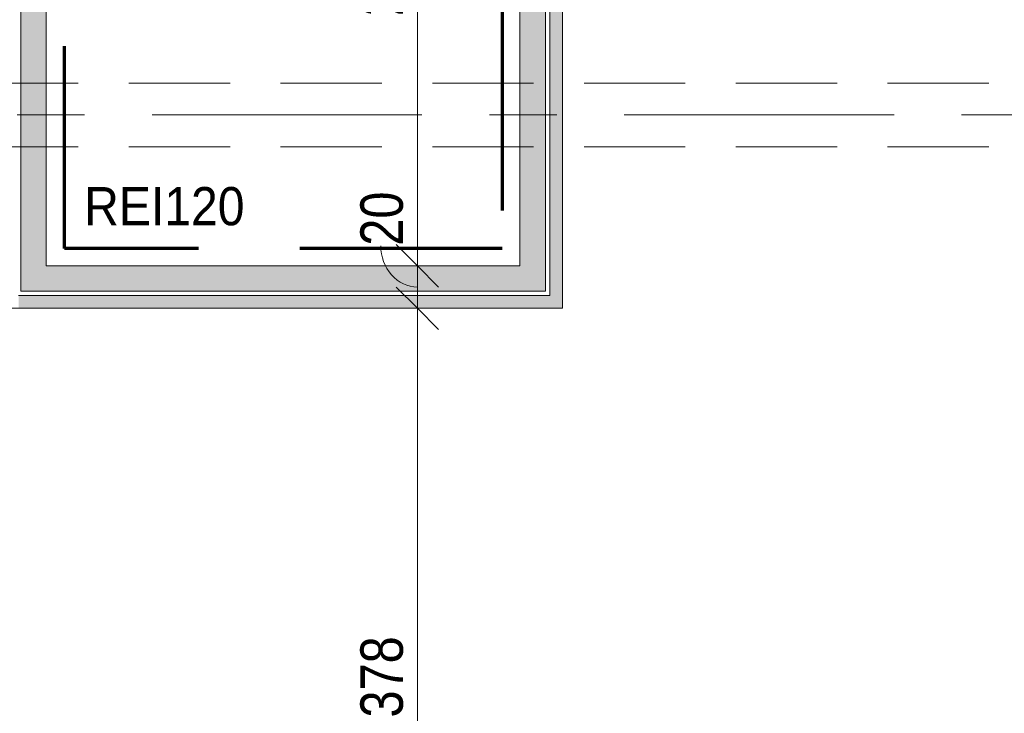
# Model space of a CAD drawing. Header units: centimetres. Extents: x -1737 to 22393, y -8842 to 3838.
# Tile 53 of 174: x 42 to 505, y 607 to 933. Entities that reach past the tile are written whole.
import ezdxf

# ---------------------------------------------------------------- set-up
doc = ezdxf.new("R2010")
doc.units = ezdxf.units.CM
for name, pattern in [('Długa kreska', [142.875, 95.25, -47.625]), ('Oś', [222.25, 127, -31.75, 31.75, -31.75]), ('Ukryte', [71.438, 47.625, -23.813])]:
    doc.linetypes.add(name, pattern=pattern)
for name, color, linetype, lineweight in [('A-ANNO-DIMS', 211, 'Continuous', 13), ('A-ANNO-DIMS-100', 211, 'Continuous', 13), ('A-DETL', 90, 'Continuous', 9), ('A-DETL-HDLN', 90, 'Ukryte', 9), ('A-WALL', 113, 'Continuous', 13), ('A-WALL-PATT', 111, 'Continuous', 13), ('G-ANNO-TEXT', 231, 'Continuous', 13), ('S-GRID', 1, 'Continuous', 13)]:
    doc.layers.add(name, color=color, linetype=linetype, lineweight=lineweight)
doc.styles.add('Arial', font='arial.ttf', dxfattribs={"width": 0.9, "height": 18})
doc.styles.add('Arial Narrow_2', font='ARIALN.TTF', dxfattribs={"height": 20})
doc.dimstyles.new('Diagonal_1_100__0__wewnętrzne', dxfattribs={"dimscale": 30.48, "dimtxt": 20.468619, "dimasz": 0.656168, "dimexe": 0.164042, "dimexo": 0.0625, "dimgap": 0.032808, "dimtad": 1, "dimdec": 0, "dimdsep": 46, "dimtxsty": 'Arial Narrow_2', "dimblk1": 'OBLIQUE', "dimblk2": 'OBLIQUE', "dimsah": 1, "dimcen": 0.09, "dimazin": 0, "dimtfac": 1, "dimtdec": 4, "dimtix": 1, "dimtmove": 0, "dimatfit": 3, "dimfxl": 0, "dimtvp": 1, "dimtolj": 1, "dimtzin": 0, "dimarcsym": 0})
doc.dimstyles.new('Diagonal_1_100__0__wewnętrzne_1', dxfattribs={"dimscale": 30.48, "dimtxt": 20.468619, "dimasz": 0.656168, "dimexe": 0.164042, "dimexo": 0.0625, "dimgap": 0.032808, "dimtad": 1, "dimdec": 0, "dimdsep": 46, "dimtxsty": 'Arial Narrow_2', "dimblk1": 'OBLIQUE', "dimblk2": 'OBLIQUE', "dimsah": 1, "dimcen": 0.09, "dimazin": 0, "dimtfac": 1, "dimtdec": 4, "dimtix": 1, "dimtmove": 1, "dimatfit": 3, "dimfxl": 0, "dimtvp": 1, "dimtolj": 1, "dimtzin": 0, "dimarcsym": 0})
doc.dimstyles.new('Diagonal_1_100__0__wewnętrzne_2', dxfattribs={"dimscale": 30.48, "dimtxt": 20.468619, "dimasz": 0.656168, "dimexe": 0.164042, "dimexo": 0.0625, "dimgap": 0.032808, "dimtad": 1, "dimdec": 0, "dimdsep": 46, "dimtxsty": 'Arial Narrow_2', "dimblk1": 'OBLIQUE', "dimblk2": 'OBLIQUE', "dimsah": 1, "dimcen": 0.09, "dimazin": 0, "dimtfac": 1, "dimtdec": 4, "dimtix": 1, "dimtmove": 2, "dimatfit": 3, "dimfxl": 0, "dimtvp": 1, "dimtolj": 1, "dimtzin": 0, "dimarcsym": 0})

# ---------------------------------------------------------------- blocks, each defined once
blk = doc.blocks.new('DIMBLOCK64-3_piętro I __3_90 m_ - stan projektowany')
at = {"layer": 'A-ANNO-DIMS-100', "transparency": 16777216}
for p, q in [((229.1, 797.33), (219.1, 807.33)), ((224.1, 797.33), (234.1, 797.33)), ((229.1, 797.33), (224.1, 797.33)), ((229.1, 419.33), (229.1, 797.33)), ((229.1, 797.33), (239.1, 787.33)), ((229.1, 419.33), (219.1, 429.33)), ((224.1, 419.33), (234.1, 419.33)), ((229.1, 419.33), (224.1, 419.33)), ((229.1, 419.33), (239.1, 409.33))]:
    blk.add_line(p, q, dxfattribs=at)
at = {"layer": 'A-ANNO-DIMS-100', "color": 0, "transparency": 16777216, "insert": (202.26, 604.65), "char_height": 20, "width": 45.6158, "attachment_point": 1, "rotation": 90, "line_spacing_factor": 0.974696, "style": 'Arial Narrow_2'}
blk.add_mtext('378', dxfattribs=at)
blk = doc.blocks.new('_Oblique')
at = {"color": 0, "linetype": 'ByBlock', "lineweight": -2}
blk.add_line((-0.5, -0.5), (0.5, 0.5), dxfattribs=at)
blk = doc.blocks.new('DIMBLOCK65-3_piętro I __3_90 m_ - stan projektowany')
at = {"layer": 'A-ANNO-DIMS-100', "transparency": 16777216}
for p, q in [((229.1, 817.33), (219.1, 827.33)), ((224.1, 817.33), (234.1, 817.33)), ((229.1, 817.33), (224.1, 817.33)), ((229.1, 797.33), (229.1, 817.33)), ((229.1, 817.33), (239.1, 807.33)), ((229.1, 797.33), (219.1, 807.33)), ((224.1, 797.33), (234.1, 797.33)), ((229.1, 797.33), (224.1, 797.33)), ((229.1, 797.33), (239.1, 787.33))]:
    blk.add_line(p, q, dxfattribs=at)
blk.add_ellipse((229.1, 826.8), major_axis=(0, 19.47), ratio=0.885689, start_param=1.570796, end_param=3.141593, dxfattribs=at)
at = {"layer": 'A-ANNO-DIMS-100', "color": 0, "transparency": 16777216, "insert": (202.26, 826.8), "char_height": 20, "width": 30.4105, "attachment_point": 1, "rotation": 90, "line_spacing_factor": 0.974696, "style": 'Arial Narrow_2'}
blk.add_mtext('20', dxfattribs=at)
blk = doc.blocks.new('DIMBLOCK66-3_piętro I __3_90 m_ - stan projektowany')
at = {"layer": 'A-ANNO-DIMS-100', "transparency": 16777216}
for p, q in [((229.1, 1090.33), (219.1, 1100.33)), ((224.1, 1090.33), (234.1, 1090.33)), ((229.1, 1090.33), (224.1, 1090.33)), ((229.1, 817.33), (229.1, 1090.33)), ((229.1, 1090.33), (239.1, 1080.33)), ((229.1, 817.33), (219.1, 827.33)), ((224.1, 817.33), (234.1, 817.33)), ((229.1, 817.33), (224.1, 817.33)), ((229.1, 817.33), (239.1, 807.33))]:
    blk.add_line(p, q, dxfattribs=at)
at = {"layer": 'A-ANNO-DIMS-100', "color": 0, "transparency": 16777216, "insert": (202.26, 934.82), "char_height": 20, "width": 45.6158, "attachment_point": 1, "rotation": 90, "line_spacing_factor": 0.974696, "style": 'Arial Narrow_2'}
blk.add_mtext('273', dxfattribs=at)

msp = doc.modelspace()

# ---------------------------------------------------------------- hatches: boundary and pattern name
at = {"layer": 'A-WALL-PATT'}
for points in [[(297.38, 803.33), (297.38, 1123.33), (291.38, 1123.33), (291.38, 803.33)], [(42.38, 817.33), (54.38, 817.33), (54.38, 1115.33), (42.38, 1115.33), (42.38, 820.69)], [(285.98, 805.33), (289.38, 805.33), (289.38, 1115.33), (277.38, 1115.33), (277.38, 805.33)], [(42.38, 805.33), (277.38, 805.33), (277.38, 817.33), (42.38, 817.33)], [(276.16, 797.33), (297.38, 797.33), (297.38, 803.33), (41.38, 803.33), (41.38, 797.33), (253.13, 797.33)]]:
    msp.add_hatch(color=9, dxfattribs=at).paths.add_polyline_path(points, flags=0)

# ---------------------------------------------------------------- linework, layer by layer
at = {"layer": 'A-DETL', "linetype": 'Długa kreska', "lineweight": 70}
for p, q in [((62.93, 825.49), (62.93, 1081.49)), ((268.93, 1081.49), (268.93, 825.49)), ((268.93, 825.49), (62.93, 825.49))]:
    msp.add_line(p, q, dxfattribs=at)
at = {"layer": 'A-DETL-HDLN'}
for p, q in [((-1192.62, 903.33), (1167.38, 903.33)), ((-1192.62, 903.33), (1167.38, 903.33)), ((-1192.62, 873.33), (1167.38, 873.33)), ((-1192.62, 873.33), (1167.38, 873.33))]:
    msp.add_line(p, q, dxfattribs=at)
at = {"layer": 'A-WALL', "lineweight": 9}
for p, q in [((297.38, 797.33), (297.38, 1123.33)), ((291.38, 1117.33), (291.38, 803.33)), ((42.38, 1115.33), (42.38, 805.33)), ((289.38, 805.33), (289.38, 1115.33)), ((54.38, 817.33), (54.38, 1090.33)), ((277.38, 1090.33), (277.38, 817.33)), ((277.38, 817.33), (54.38, 817.33)), ((291.38, 803.33), (41.38, 803.33)), ((42.38, 805.33), (289.38, 805.33)), ((-20.62, 797.33), (297.38, 797.33))]:
    msp.add_line(p, q, dxfattribs=at)
at = {"layer": 'S-GRID', "linetype": 'Oś'}
msp.add_line((1342.46, 888.33), (-1368.76, 888.33), dxfattribs=at)

# ---------------------------------------------------------------- texts
at = {"layer": 'G-ANNO-TEXT', "color": 1, "insert": (72.23, 854.4), "char_height": 18, "width": 75.1743, "attachment_point": 1, "line_spacing_factor": 0.936439, "style": 'Arial'}
msp.add_mtext('\\pt114.3,228.6,342.9,457.2,571.5,685.8,800.1,914.4,1028.7,1143,1257.3,1371.6,1485.9,1600.2,1714.5,1828.8,1943.1,2057.4,2171.7,2286,2400.3,2514.6,2628.9,2743.2,2857.5,2971.8,3086.1,3200.4,3314.7,3429,3543.3,3657.6;REI120', dxfattribs=at)

# ---------------------------------------------------------------- dimensions: what is measured, and where the dimension line sits
at = {"layer": 'A-ANNO-DIMS'}
dim = msp.add_linear_dim(base=(229.1, 1090.33), p1=(224.1, 817.33), p2=(224.1, 1090.33), angle=90, dimstyle='Diagonal_1_100__0__wewnętrzne', override={"dimpost": '<>', "dimfxl": 273}, dxfattribs=at)
dim.commit()
dim.dimension.update_dxf_attribs({"geometry": 'DIMBLOCK66-3_piętro I __3_90 m_ - stan projektowany', "text_midpoint": (217.89, 953.83)})
for base, p1, p2, dimstyle, override, picture, middle in [((229.1, 817.33), (224.1, 797.33), (224.1, 817.33), 'Diagonal_1_100__0__wewnętrzne_1', {"dimpost": '<>', "dimfxl": 20}, 'DIMBLOCK65-3_piętro I __3_90 m_ - stan projektowany', (215.59, 842)), ((229.1, 797.33), (224.1, 419.33), (224.1, 797.33), 'Diagonal_1_100__0__wewnętrzne_2', {"dimpost": '<>', "dimfxl": 378}, 'DIMBLOCK64-3_piętro I __3_90 m_ - stan projektowany', (215.59, 627.46))]:
    dim = msp.add_linear_dim(base=base, p1=p1, p2=p2, angle=90, dimstyle=dimstyle, override=override, dxfattribs=at)
    dim.commit()
    dim.dimension.update_dxf_attribs({"geometry": picture, "text_midpoint": middle, "dimtype": 160, "text_rotation": 90})

doc.saveas('drawing.dxf')
